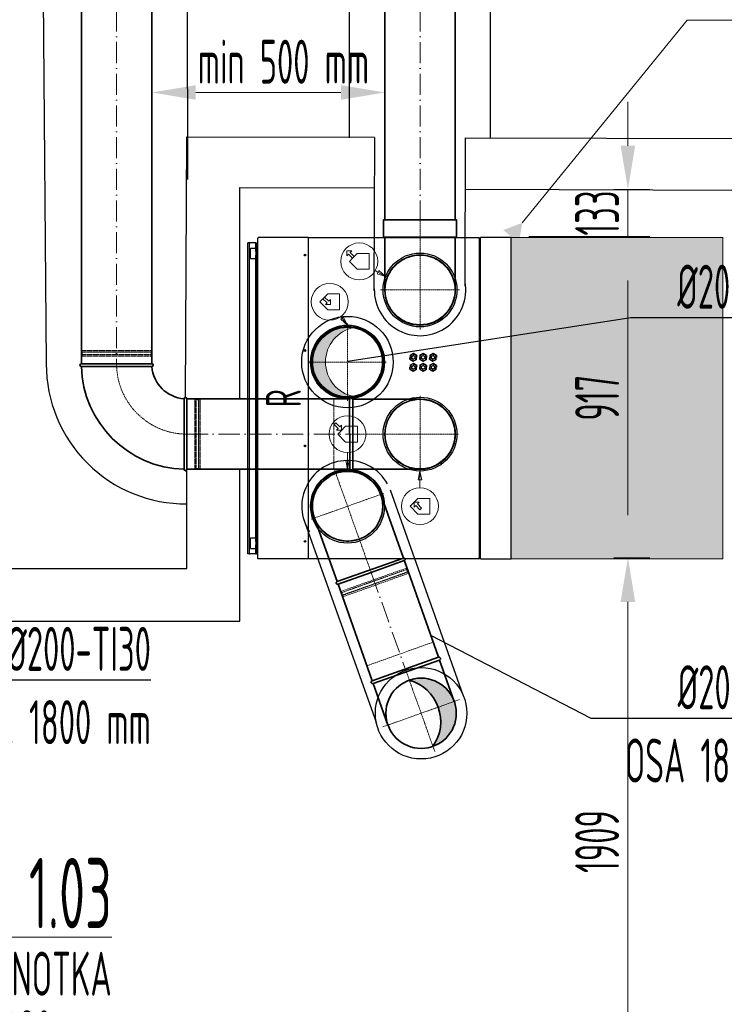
# Model space of a CAD drawing. Header units: millimetres. Extents: x 8221 to 89444, y -105166 to -5578.
# Tile 104 of 118: x 66126 to 68129, y -27874 to -25074. Entities that reach past the tile are written whole.
import ezdxf
from ezdxf.enums import TextEntityAlignment as Align

# ---------------------------------------------------------------- set-up
doc = ezdxf.new("R2010")
doc.units = ezdxf.units.MM
for name, pattern in [('ACAD_ISO02W100', [15, 12, -3]), ('ACAD_ISO10W100', [18, 12, -3, 0, -3]), ('phl_thick', [0])]:
    doc.linetypes.add(name, pattern=pattern)
for name, color, linetype, lineweight in [('UT_KOTY - DIMENZE', 7, 'Continuous', 5), ('VZT_01 SUP (PŘÍVOD) - OBRYS', 5, 'Continuous', 35), ('VZT_02 SUP (PŘÍVOD) - OSA', 5, 'ACAD_ISO10W100', 5), ('VZT_04 SUP (PŘÍVOD) - SKRYTÉ', 5, 'ACAD_ISO02W100', 5), ('VZT_05 ETA (ODVOD) - OBRYS', 6, 'Continuous', 35), ('VZT_06 ETA (ODVOD) - OSA', 6, 'ACAD_ISO10W100', 5), ('VZT_08 ETA (ODVOD) - SKRYTÉ', 6, 'ACAD_ISO02W100', 5), ('VZT_09 ODA (SÁNÍ) - OBRYS', 3, 'Continuous', 35), ('VZT_10 ODA (SÁNÍ) - OSA', 3, 'ACAD_ISO10W100', 5), ('VZT_13 EHA (VÝFUK) - OBRYS', 14, 'Continuous', 35), ('VZT_14 EHA (VÝFUK) - OSA', 14, 'ACAD_ISO10W100', 5), ('VZT_16 EHA (VÝFUK) - SKRYTÉ', 14, 'ACAD_ISO02W100', 5), ('VZT_21 ZAŘÍZENÍ - OBRYS', 1, 'Continuous', 30), ('VZT_22 ZAŘÍZENÍ - DETAIL', 8, 'Continuous', 5), ('VZT_23 ZAŘÍZENÍ - SERVISNÍ PROSTOR', 8, 'Continuous', 5), ('VZT_50 POPIS - OBECNE', 7, 'Continuous', 13), ('VZT_60_KOTY - DIMENZE', 7, 'Continuous', 5)]:
    doc.layers.add(name, color=color, linetype=linetype, lineweight=lineweight)
doc.layers.add('VZT_07 ETA (ODVOD) - NETISK', color=8, linetype='ACAD_ISO02W100', lineweight=5, plot=False)
doc.layers.add('VZT_15 EHA (VÝFUK) - NETISK', color=8, linetype='ACAD_ISO02W100', lineweight=5, plot=False)
doc.layers.add('VZT_IZOLACE - TEPELNÁ', color=6, linetype='IZOLACE TEPELNA')
doc.styles.add('EVORA_125', font='isocp.shx', dxfattribs={"width": 0.6, "height": 125})
doc.styles.add('ISOCP 2.5', font='isocp.shx', dxfattribs={"width": 0.6, "height": 2.5})
doc.styles.add('ISOCP 4.0', font='isocp.shx', dxfattribs={"width": 0.6, "height": 4})
doc.styles.add('JS', font='isocp.shx', dxfattribs={"width": 0.6, "height": 125})
doc.styles.get("Standard").update_dxf_attribs({"font": 'arial.ttf'})
doc.linetypes.add('IZOLACE TEPELNA', pattern='A,12.7,-1.5,["T",Standard,S=2.54,R=0,X=0,Y=-1.27],-3', length=17.2)

# ---------------------------------------------------------------- blocks, each defined once
blk = doc.blocks.new('_DatumFilled')
at = {"color": 0}
blk.add_solid([(0, 0.577), (-1, 0), (0, -0.577)], dxfattribs=at)

msp = doc.modelspace()

# ---------------------------------------------------------------- hatches: boundary and pattern name
at = {"layer": 'VZT_09 ODA (SÁNÍ) - OBRYS', "lineweight": 5}
h = msp.add_hatch(color=256, dxfattribs=at)
h.dxf.hatch_style = 1
h.paths.add_polyline_path([(66957.6, -26047.2, 0.470601), (67076.4, -26145.5, -0.82717), (67076.4, -25949, 0.470601)])
at = {"layer": 'VZT_13 EHA (VÝFUK) - OBRYS'}
h = msp.add_hatch(color=256, dxfattribs=at)
h.dxf.hatch_style = 1
h.paths.add_polyline_path([(67300.6, -27140.2, 0.242708), (67315.6, -27028.7), (67361.2, -27012.4, -0.414214)])
h.paths.add_polyline_path([(67361.2, -27012.4), (67315.6, -27028.7, 0.242708), (67233.4, -26951.8, -0.414214)])
at = {"layer": 'VZT_23 ZAŘÍZENÍ - SERVISNÍ PROSTOR'}
h = msp.add_hatch(color=256, dxfattribs=at)
h.dxf.hatch_style = 1
h.paths.add_polyline_path([(67522.9, -25693), (67522.9, -26607.2), (68124.6, -26607.2), (68124.6, -25693)])

# ---------------------------------------------------------------- linework, layer by layer
for p, q in [((66597.5, -26148.3), (66601.3, -25406.5)), ((66601.3, -25406.5), (67134.8, -25408.1)), ((67392.7, -25409.4), (68599.3, -25413)), ((66751.3, -26152.2), (66751.3, -25551)), ((66751.3, -25551), (67134.4, -25552.1)), ((67392.2, -25555.8), (68448.9, -25559)), ((66601.3, -26634.1), (66601.3, -26351.2)), ((66751.3, -26784.1), (66751.3, -26352.2)), ((65389.9, -26634.1), (66601.3, -26634.1)), ((66601.3, -26634.1), (66601.3, -26634.1)), ((65389.9, -26784.1), (66751.3, -26784.1))]:
    msp.add_line(p, q)
msp.add_circle((67267, -27046), 100)
at = {"layer": 'UT_KOTY - DIMENZE'}
for p, q in [((67038.9, -25280.6), (66626.3, -25280.6)), ((67163.9, -25271.6), (67163.9, -25343.1)), ((66501.3, -25287.2), (66501.3, -25343.1)), ((67854.8, -25431.9), (67854.8, -25306.9)), ((67814.9, -25556.9), (67917.3, -25556.9)), ((67854.8, -25690.1), (67854.8, -25556.9)), ((67572.9, -25690.1), (67917.3, -25690.1)), ((67814.9, -25690.1), (67917.3, -25690.1)), ((67854.8, -26482.2), (67854.8, -25815.1)), ((67854.8, -25815.1), (67854.8, -25940.1)), ((67572.9, -26607.2), (67917.3, -26607.2)), ((67814.9, -26604.3, 0), (67917.3, -26604.3, 0)), ((67854.8, -28388.1, 0), (67854.8, -26729.3, 0))]:
    msp.add_line(p, q, dxfattribs=at)
for points in [[(66626.3, -25259.8), (66626.3, -25301.4), (66501.3, -25280.6)], [(67038.9, -25259.8), (67038.9, -25301.4), (67163.9, -25280.6)], [(67834, -25431.9), (67875.6, -25431.9), (67854.8, -25556.9)], [(67834, -25815.1), (67875.6, -25815.1), (67854.8, -25690.1)], [(67834, -25815.1), (67875.6, -25815.1), (67854.8, -25690.1)], [(67834, -26482.2), (67875.6, -26482.2), (67854.8, -26607.2)], [(67834, -26729.3, 0), (67875.6, -26729.3, 0), (67854.8, -26604.3, 0)]]:
    msp.add_solid(points, dxfattribs=at)
at = {"layer": 'VZT_01 SUP (PŘÍVOD) - OBRYS'}
for points in [[(67163.9, -25642.2), (67163.9, -24236.4)], [(67363.9, -25642.2), (67363.9, -24236.4)], [(67163.9, -25692.2), (67163.9, -25842.2)], [(67363.9, -25692.2), (67363.9, -25842.2)]]:
    msp.add_lwpolyline(points, dxfattribs=at)
msp.add_lwpolyline([(67163.9, -25692.2), (67363.9, -25692.2, 0.414214), (67367.9, -25688.2), (67367.9, -25643.2), (67159.9, -25643.2), (67159.9, -25688.2, 0.414214)], format="xyb", close=True, dxfattribs=at)
msp.add_arc((67263.9, -25842.2), 100, 180, 0, dxfattribs=at)
at = {"layer": 'VZT_02 SUP (PŘÍVOD) - OSA', "ltscale": 5}
msp.add_lwpolyline([(67263.9, -24236.4), (67263.9, -25642.2)], dxfattribs=at)
at = {"layer": 'VZT_02 SUP (PŘÍVOD) - OSA', "ltscale": 0.3}
for points in [[(67263.9, -25842.2), (67263.9, -25642.2)], [(67263.9, -25842.2), (67151.4, -25842.2)], [(67263.9, -25954.7), (67263.9, -25842.2)], [(67376.4, -25842.2), (67263.9, -25842.2)]]:
    msp.add_lwpolyline(points, dxfattribs=at)
at = {"layer": 'VZT_04 SUP (PŘÍVOD) - SKRYTÉ', "ltscale": 2}
msp.add_arc((67263.9, -25842.2), 100, 0, 180, dxfattribs=at)
at = {"layer": 'VZT_05 ETA (ODVOD) - OBRYS'}
for p, q in [((66301.3, -26052.2), (66501.3, -26052.2)), ((66401.4, -26060.2), (66301.3, -26060.2)), ((66601.3, -26152.2), (66601.3, -26352.2)), ((66593.3, -26252.2), (66593.3, -26352.2))]:
    msp.add_line(p, q, dxfattribs=at)
for points in [[(66301.3, -26053), (66301.3, -24236)], [(66501.3, -26053), (66501.3, -24236)], [(67063.9, -26152.2), (66601.3, -26152.2)], [(67063.8, -26152.3), (67063.9, -26352.3)], [(67072.8, -26152.3), (67072.9, -26352.3)], [(67072.8, -26152.3), (67263.8, -26152.3)], [(67063.9, -26352.2), (66601.3, -26352.2)], [(67072.9, -26352.3), (67263.9, -26352.2)]]:
    msp.add_lwpolyline(points, dxfattribs=at)
for centre, radius, start, end in [((66301.3, -26056.2), 4, 90, 270), ((66601.3, -26052.2), 300, 181.5281, 268.4719), ((66501.3, -26056.2), 4, 274.5812, 90), ((66601.3, -26052.2), 100, 184.5812, 265.4188), ((66597.3, -26152.2), 4, 0, 175.4188), ((67068.3, -26152.3), 4.5, 0.0232, 180.0232), ((67263.9, -26252.4), 100, 270.0232, 90.0232), ((66597.3, -26352.2), 4, 180, 0), ((67068.4, -26352.3), 4.5, 180.0232, 0.0232)]:
    msp.add_arc(centre, radius, start, end, dxfattribs=at)
for points, knots in [([(66401.4, -26060.2), (66414, -26060.2), (66426.5, -26060.2), (66450.4, -26060.2), (66461.5, -26060.2), (66480.3, -26060.2), (66487.9, -26060.2), (66498.4, -26060.2), (66501.3, -26060.2), (66501.6, -26060.2), (66501.6, -26060.2), (66501.6, -26060.2)], [157.533456, 157.533456, 157.533456, 157.533456, 195.393508, 195.393508, 234.551342, 234.551342, 273.721472, 273.721472, 312.806301, 312.806301, 315.294186, 315.294186, 315.294186, 315.294186]), ([(66593.3, -26151.9), (66593.3, -26151.9), (66593.3, -26154.1), (66593.3, -26163.1), (66593.3, -26170), (66593.3, -26187.8), (66593.3, -26198.5), (66593.3, -26222.3), (66593.3, -26235.1), (66593.3, -26249.5), (66593.3, -26250.8), (66593.3, -26252.2)], [315.294186, 315.294186, 315.294186, 315.294186, 351.735982, 351.735982, 390.710875, 390.710875, 429.832624, 429.832624, 468.991563, 468.991563, 473.053633, 473.053633, 473.053633, 473.053633])]:
    msp.add_open_spline(points, degree=3, knots=knots, dxfattribs=at)
at = {"layer": 'VZT_06 ETA (ODVOD) - OSA', "ltscale": 5}
for points in [[(66401.3, -24236), (66401.3, -26053)], [(66601.3, -26252.2), (67063.9, -26252.2)]]:
    msp.add_lwpolyline(points, dxfattribs=at)
at = {"layer": 'VZT_06 ETA (ODVOD) - OSA', "ltscale": 0.3}
msp.add_lwpolyline([(66601.3, -26252.2), (66601.3, -26252.2, -0.414214), (66401.3, -26052.2), (66401.3, -26052.2)], format="xyb", dxfattribs=at)
for points in [[(67263.9, -26252.2), (67263.8, -26142.2)], [(67063.9, -26252.3), (67263.9, -26252.2)], [(67263.9, -26252.2), (67373.9, -26252.2)], [(67263.9, -26252.2), (67263.9, -26362.2)]]:
    msp.add_lwpolyline(points, dxfattribs=at)
at = {"layer": 'VZT_07 ETA (ODVOD) - NETISK', "ltscale": 0.4}
for p, q in [((66501.3, -26018.7), (66301.3, -26018.7)), ((66301.3, -26018.7), (66301.3, -26019.2)), ((66501.3, -26019.2), (66301.3, -26019.2)), ((66501.3, -26026.2), (66301.3, -26026.2)), ((66301.3, -26026.2), (66301.3, -26026.7)), ((66501.3, -26026.7), (66301.3, -26026.7)), ((66500.3, -26014.2), (66302.3, -26014.2)), ((66302.3, -26014.2), (66302.3, -26018.2)), ((66500.3, -26018.2), (66302.3, -26018.2)), ((66500.3, -26030.2), (66302.3, -26030.2)), ((66302.3, -26030.2), (66302.3, -26052.2)), ((66303.3, -26018.2), (66303.3, -26018.7)), ((66303.3, -26019.2), (66303.3, -26026.2)), ((66303.3, -26026.7), (66303.3, -26030.2)), ((66499.3, -26018.2), (66499.3, -26018.7)), ((66499.3, -26019.2), (66499.3, -26026.2)), ((66499.3, -26026.7), (66499.3, -26030.2)), ((66500.3, -26014.2), (66500.3, -26018.2)), ((66500.3, -26030.2), (66500.3, -26052.2)), ((66501.3, -26018.7), (66501.3, -26019.2)), ((66501.3, -26026.2), (66501.3, -26026.7)), ((66601.3, -26153.2), (66623.3, -26153.2)), ((66623.3, -26153.2), (66623.3, -26351.2)), ((66626.8, -26152.2), (66626.8, -26352.2)), ((66626.8, -26152.2), (66627.3, -26152.2)), ((66627.3, -26152.2), (66627.3, -26352.2)), ((66634.3, -26152.2), (66634.3, -26352.2)), ((66634.3, -26152.2), (66634.8, -26152.2)), ((66634.8, -26152.2), (66634.8, -26352.2)), ((66635.3, -26153.2), (66635.3, -26351.2)), ((66635.3, -26153.2), (66639.3, -26153.2)), ((66639.3, -26153.2), (66639.3, -26351.2)), ((66623.3, -26154.2), (66626.8, -26154.2)), ((66627.3, -26154.2), (66634.3, -26154.2)), ((66634.8, -26154.2), (66635.3, -26154.2)), ((66601.3, -26351.2), (66623.3, -26351.2)), ((66623.3, -26350.2), (66626.8, -26350.2)), ((66626.8, -26352.2), (66627.3, -26352.2)), ((66627.3, -26350.2), (66634.3, -26350.2)), ((66634.3, -26352.2), (66634.8, -26352.2)), ((66634.8, -26350.2), (66635.3, -26350.2)), ((66635.3, -26351.2), (66639.3, -26351.2))]:
    msp.add_line(p, q, dxfattribs=at)
msp.add_lwpolyline([(67063.8, -26152.3), (67018.8, -26152.4), (67018.9, -26352.3), (67063.9, -26352.3)], dxfattribs=at)
at = {"layer": 'VZT_08 ETA (ODVOD) - SKRYTÉ', "ltscale": 2}
msp.add_arc((67263.9, -26252.4), 100, 90.0232, 270.0232, dxfattribs=at)
at = {"layer": 'VZT_09 ODA (SÁNÍ) - OBRYS'}
for radius in [104, 100]:
    msp.add_circle((67057.6, -26047.2), radius, dxfattribs=at)
at = {"layer": 'VZT_09 ODA (SÁNÍ) - OBRYS', "lineweight": 5}
msp.add_arc((67095.1, -26047.2), 100, 100.8069, 259.1931, dxfattribs=at)
at = {"layer": 'VZT_10 ODA (SÁNÍ) - OSA', "ltscale": 0.3}
for p in [(67057.6, -25937.2), (66947.6, -26047.2), (67057.6, -26157.2), (67167.6, -26047.2)]:
    msp.add_line(p, (67057.6, -26047.2), dxfattribs=at)
at = {"layer": 'VZT_13 EHA (VÝFUK) - OBRYS'}
for p, q in [((67216.5, -26604.5), (67152.1, -26423.8)), ((66963.7, -26491), (67028.2, -26671.7)), ((67216.5, -26604.5), (67028.2, -26671.7)), ((67125, -26645.6), (67219.2, -26612)), ((67030.9, -26679.2), (67125, -26645.6))]:
    msp.add_line(p, q, dxfattribs=at)
for points in [[(67315.4, -26883.9), (67219.3, -26612.3)], [(67126.9, -26950.6), (67030.8, -26679)], [(67316.2, -26886.2), (67127.8, -26953.4)], [(67319.2, -26894.7), (67130.9, -26961.8)], [(67361.2, -27012.4), (67319.2, -26894.7)], [(67172.8, -27079.6), (67130.9, -26961.8)]]:
    msp.add_lwpolyline(points, dxfattribs=at)
msp.add_circle((67267, -27046), 100, dxfattribs=at)
for centre, radius, start, end in [((67057.9, -26457.2), 104, 109.6278, 215.5702), ((67057.9, -26457.2), 104, 3.6855, 109.6278), ((67217.9, -26608.3), 4, 289.6278, 109.6278), ((67029.5, -26675.5), 4, 109.6278, 289.6278), ((67317.7, -26890.4), 4.5, 289.6278, 109.6278), ((67129.3, -26957.6), 4.5, 109.6278, 289.6278), ((67200, -27069.9), 122.7, 325.0585, 74.1972)]:
    msp.add_arc(centre, radius, start, end, dxfattribs=at)
msp.add_open_spline([(67152.1, -26423.7), (67151.6, -26422.3), (67151, -26420.9), (67149.8, -26417.9), (67149.1, -26416.4), (67147.7, -26413.4), (67147, -26411.9), (67145.4, -26409), (67144.6, -26407.5), (67142.9, -26404.6), (67142, -26403.2), (67140.1, -26400.4), (67139.1, -26399), (67137.2, -26396.4), (67136.2, -26395.1), (67134.1, -26392.6), (67133.1, -26391.4), (67131, -26389.1), (67129.9, -26388), (67127.7, -26385.7), (67126.5, -26384.6), (67124.1, -26382.4), (67122.8, -26381.3), (67120.2, -26379.1), (67118.9, -26378.1), (67116.2, -26376.1), (67114.8, -26375.1), (67112, -26373.3), (67110.6, -26372.4), (67107.8, -26370.7), (67106.4, -26369.9), (67103.5, -26368.4), (67102.1, -26367.7), (67099.3, -26366.3), (67097.9, -26365.7), (67094.9, -26364.5), (67093.4, -26363.9), (67090.3, -26362.7), (67088.7, -26362.2), (67085.5, -26361.2), (67083.9, -26360.8), (67080.7, -26360), (67079, -26359.6), (67075.7, -26358.9), (67074.1, -26358.7), (67070.8, -26358.2), (67069.2, -26358), (67066, -26357.7), (67064.4, -26357.6), (67061.4, -26357.4), (67059.8, -26357.4), (67056.6, -26357.3), (67054.9, -26357.4), (67051.7, -26357.5), (67050, -26357.6), (67046.7, -26358), (67045, -26358.2), (67041.7, -26358.7), (67040, -26358.9), (67036.7, -26359.6), (67035.1, -26360), (67031.9, -26360.8), (67030.3, -26361.2), (67027.3, -26362.1), (67025.8, -26362.6), (67024.3, -26363.2), (67022.9, -26363.7), (67021.4, -26364.2), (67018.4, -26365.5), (67016.9, -26366.1), (67013.9, -26367.5), (67012.4, -26368.3), (67009.5, -26369.8), (67008, -26370.7), (67005.1, -26372.4), (67003.7, -26373.3), (67000.9, -26375.1), (66999.6, -26376.1), (66996.9, -26378.1), (66995.6, -26379.1), (66993.2, -26381.1), (66992, -26382.1), (66989.7, -26384.2), (66988.5, -26385.3), (66986.3, -26387.6), (66985.1, -26388.7), (66982.9, -26391.2), (66981.8, -26392.4), (66979.7, -26395), (66978.7, -26396.3), (66976.6, -26399), (66975.7, -26400.4), (66973.8, -26403.2), (66972.9, -26404.6), (66971.2, -26407.4), (66970.4, -26408.9), (66968.9, -26411.7), (66968.2, -26413.1), (66966.9, -26415.9), (66966.2, -26417.3), (66965, -26420.3), (66964.4, -26421.8), (66963.3, -26424.9), (66962.8, -26426.5), (66961.8, -26429.7), (66961.3, -26431.3), (66960.5, -26434.6), (66960.2, -26436.2), (66959.5, -26439.5), (66959.2, -26441.2), (66958.7, -26444.4), (66958.5, -26446), (66958.2, -26449.2), (66958.1, -26450.8), (66958, -26453.9), (66957.9, -26455.5), (66957.9, -26458.7), (66957.9, -26460.3), (66958.1, -26463.6), (66958.2, -26465.3), (66958.5, -26468.6), (66958.7, -26470.3), (66959.2, -26473.6), (66959.5, -26475.3), (66960.2, -26478.6), (66960.5, -26480.2), (66961.3, -26483.4), (66961.8, -26485), (66962.7, -26488), (66963.2, -26489.5), (66963.7, -26490.9)], degree=3, knots=[-148.058014, -148.058014, -148.058014, -148.058014, -143.505913, -143.505913, -138.87378, -138.87378, -134.241647, -134.241647, -129.609514, -129.609514, -124.977381, -124.977381, -120.345248, -120.345248, -115.713115, -115.713115, -111.080982, -111.080982, -106.451331, -106.451331, -101.82168, -101.82168, -97.192029, -97.192029, -92.562378, -92.562378, -87.932727, -87.932727, -83.303076, -83.303076, -78.673425, -78.673425, -74.043774, -74.043774, -69.415617, -69.415617, -64.787461, -64.787461, -60.159305, -60.159305, -55.531148, -55.531148, -50.902992, -50.902992, -46.274836, -46.274836, -41.646679, -41.646679, -37.018523, -37.018523, -32.391208, -32.391208, -27.763892, -27.763892, -23.136577, -23.136577, -18.509262, -18.509262, -13.881946, -13.881946, -9.254631, -9.254631, -4.627315, -4.627315, 0, 0, 0, 4.627315, 4.627315, 9.254631, 9.254631, 13.881946, 13.881946, 18.509262, 18.509262, 23.136577, 23.136577, 27.763892, 27.763892, 32.391208, 32.391208, 37.018523, 37.018523, 41.646679, 41.646679, 46.274836, 46.274836, 50.902992, 50.902992, 55.531148, 55.531148, 60.159305, 60.159305, 64.787461, 64.787461, 69.415617, 69.415617, 74.043774, 74.043774, 78.673425, 78.673425, 83.303076, 83.303076, 87.932727, 87.932727, 92.562378, 92.562378, 97.192029, 97.192029, 101.82168, 101.82168, 106.451331, 106.451331, 111.080982, 111.080982, 115.713115, 115.713115, 120.345248, 120.345248, 124.977381, 124.977381, 129.609514, 129.609514, 134.241647, 134.241647, 138.87378, 138.87378, 143.505913, 143.505913, 148.058014, 148.058014, 148.058014, 148.058014], dxfattribs=at)
for points in [[(67152.1, -26423.8), (67152.1, -26423.8), (67152.1, -26423.8), (67152.1, -26423.7)], [(66963.7, -26490.9), (66963.7, -26490.9), (66963.7, -26491), (66963.7, -26491)]]:
    msp.add_open_spline(points, degree=3, dxfattribs=at)
at = {"layer": 'VZT_14 EHA (VÝFUK) - OSA', "ltscale": 0.3}
for points in [[(67125, -26645.6), (67019.6, -26349.9)], [(66954.3, -26494.2), (67161.5, -26420.3)], [(67267, -27046), (67222, -26919.8)], [(67376.3, -27007), (67267, -27046)], [(67157.8, -27085), (67267, -27046)], [(67306, -27155.2), (67267, -27046)]]:
    msp.add_lwpolyline(points, dxfattribs=at)
at = {"layer": 'VZT_14 EHA (VÝFUK) - OSA', "ltscale": 5}
msp.add_lwpolyline([(67125, -26645.6), (67221.1, -26917.3)], dxfattribs=at)
at = {"layer": 'VZT_15 EHA (VÝFUK) - NETISK', "ltscale": 0.4}
for p, q in [((67225.7, -26633.1), (67218.3, -26612.4)), ((67225.7, -26633.1), (67132.4, -26666.3)), ((67227.8, -26636.1), (67133.6, -26669.6)), ((67228, -26636.5), (67133.8, -26670.1)), ((67230.3, -26643.1), (67136.1, -26676.7)), ((67230.5, -26643.6), (67136.3, -26677.2)), ((67229.7, -26644.4), (67136.5, -26677.7)), ((67231.1, -26648.2), (67137.8, -26681.4)), ((67225.9, -26636.7), (67224.7, -26633.4)), ((67228.4, -26643.8), (67226.1, -26637.2)), ((67228, -26636.5), (67227.8, -26636.1)), ((67228.8, -26644.7), (67228.6, -26644.3)), ((67231.1, -26648.2), (67229.7, -26644.4)), ((67230.5, -26643.6), (67230.3, -26643.1)), ((67039.2, -26699.6), (67031.8, -26678.9)), ((67132.4, -26666.3), (67039.2, -26699.6)), ((67133.6, -26669.6), (67039.4, -26703.2)), ((67133.8, -26670.1), (67039.6, -26703.7)), ((67136.1, -26676.7), (67041.9, -26710.3)), ((67136.3, -26677.2), (67042.1, -26710.8)), ((67136.5, -26677.7), (67043.2, -26710.9)), ((67137.8, -26681.4), (67044.6, -26714.7)), ((67039.6, -26703.7), (67039.4, -26703.2)), ((67041.3, -26702.6), (67040.1, -26699.3)), ((67043.8, -26709.6), (67041.5, -26703)), ((67042.1, -26710.8), (67041.9, -26710.3)), ((67044.6, -26714.7), (67043.2, -26710.9)), ((67044.2, -26710.6), (67044, -26710.1))]:
    msp.add_line(p, q, dxfattribs=at)
msp.add_lwpolyline([(67316.2, -26886.2), (67301.1, -26843.8), (67112.7, -26911), (67127.8, -26953.4)], dxfattribs=at)
at = {"layer": 'VZT_16 EHA (VÝFUK) - SKRYTÉ', "ltscale": 0.1}
msp.add_open_spline([(67152, -26423.6), (67152.5, -26425), (67153, -26426.5), (67153.9, -26429.5), (67154.4, -26431.1), (67155.2, -26434.3), (67155.6, -26435.9), (67156.2, -26439.2), (67156.5, -26440.9), (67157, -26444.2), (67157.2, -26445.9), (67157.5, -26449.2), (67157.6, -26450.9), (67157.8, -26454.2), (67157.8, -26455.8), (67157.8, -26459), (67157.8, -26460.6), (67157.6, -26463.7), (67157.5, -26465.3), (67157.2, -26468.5), (67157, -26470.1), (67156.5, -26473.3), (67156.2, -26475), (67155.6, -26478.3), (67155.2, -26479.9), (67154.4, -26483.2), (67153.9, -26484.8), (67153, -26488), (67152.4, -26489.6), (67151.3, -26492.7), (67150.7, -26494.2), (67149.5, -26497.2), (67148.8, -26498.6), (67147.5, -26501.4), (67146.8, -26502.8), (67145.3, -26505.6), (67144.5, -26507.1), (67142.8, -26509.9), (67141.9, -26511.3), (67140.1, -26514.1), (67139.1, -26515.5), (67137.1, -26518.2), (67136, -26519.5), (67133.9, -26522.1), (67132.8, -26523.3), (67130.6, -26525.8), (67129.5, -26526.9), (67127.2, -26529.2), (67126, -26530.3), (67123.8, -26532.4), (67122.6, -26533.4), (67120.1, -26535.4), (67118.8, -26536.4), (67116.2, -26538.4), (67114.8, -26539.4), (67112, -26541.2), (67110.6, -26542.1), (67107.7, -26543.8), (67106.2, -26544.7), (67103.3, -26546.2), (67101.8, -26547), (67098.8, -26548.4), (67097.3, -26549), (67094.3, -26550.3), (67092.9, -26550.8), (67091.4, -26551.3), (67090, -26551.9), (67088.5, -26552.4), (67085.4, -26553.3), (67083.8, -26553.7), (67080.6, -26554.5), (67079, -26554.9), (67075.7, -26555.5), (67074.1, -26555.8), (67070.7, -26556.3), (67069.1, -26556.5), (67065.7, -26556.8), (67064.1, -26557), (67060.8, -26557.1), (67059.1, -26557.2), (67055.9, -26557.1), (67054.4, -26557.1), (67051.3, -26556.9), (67049.7, -26556.8), (67046.5, -26556.5), (67044.9, -26556.3), (67041.6, -26555.8), (67040, -26555.6), (67036.7, -26554.9), (67035.1, -26554.5), (67031.8, -26553.7), (67030.2, -26553.3), (67027, -26552.3), (67025.4, -26551.8), (67022.3, -26550.6), (67020.8, -26550), (67017.8, -26548.8), (67016.4, -26548.2), (67013.6, -26546.8), (67012.2, -26546.1), (67009.3, -26544.6), (67007.9, -26543.8), (67005.1, -26542.1), (67003.7, -26541.2), (67000.9, -26539.4), (66999.5, -26538.4), (66996.8, -26536.4), (66995.5, -26535.4), (66992.9, -26533.2), (66991.7, -26532.1), (66989.2, -26529.9), (66988, -26528.8), (66985.8, -26526.5), (66984.7, -26525.4), (66982.6, -26523.1), (66981.6, -26521.9), (66979.6, -26519.4), (66978.5, -26518.1), (66976.6, -26515.5), (66975.6, -26514.1), (66973.8, -26511.3), (66972.9, -26509.9), (66971.1, -26507), (66970.3, -26505.5), (66968.7, -26502.6), (66968, -26501.1), (66966.6, -26498.1), (66965.9, -26496.6), (66964.7, -26493.6), (66964.2, -26492.2), (66963.6, -26490.8)], degree=3, knots=[-148.058014, -148.058014, -148.058014, -148.058014, -143.505913, -143.505913, -138.87378, -138.87378, -134.241647, -134.241647, -129.609514, -129.609514, -124.977381, -124.977381, -120.345248, -120.345248, -115.713115, -115.713115, -111.080982, -111.080982, -106.451331, -106.451331, -101.82168, -101.82168, -97.192029, -97.192029, -92.562378, -92.562378, -87.932727, -87.932727, -83.303076, -83.303076, -78.673425, -78.673425, -74.043774, -74.043774, -69.415617, -69.415617, -64.787461, -64.787461, -60.159305, -60.159305, -55.531148, -55.531148, -50.902992, -50.902992, -46.274836, -46.274836, -41.646679, -41.646679, -37.018523, -37.018523, -32.391208, -32.391208, -27.763892, -27.763892, -23.136577, -23.136577, -18.509262, -18.509262, -13.881946, -13.881946, -9.254631, -9.254631, -4.627315, -4.627315, 0, 0, 0, 4.627315, 4.627315, 9.254631, 9.254631, 13.881946, 13.881946, 18.509262, 18.509262, 23.136577, 23.136577, 27.763892, 27.763892, 32.391208, 32.391208, 37.018523, 37.018523, 41.646679, 41.646679, 46.274836, 46.274836, 50.902992, 50.902992, 55.531148, 55.531148, 60.159305, 60.159305, 64.787461, 64.787461, 69.415617, 69.415617, 74.043774, 74.043774, 78.673425, 78.673425, 83.303076, 83.303076, 87.932727, 87.932727, 92.562378, 92.562378, 97.192029, 97.192029, 101.82168, 101.82168, 106.451331, 106.451331, 111.080982, 111.080982, 115.713115, 115.713115, 120.345248, 120.345248, 124.977381, 124.977381, 129.609514, 129.609514, 134.241647, 134.241647, 138.87378, 138.87378, 143.505913, 143.505913, 148.058014, 148.058014, 148.058014, 148.058014], dxfattribs=at)
at = {"layer": 'VZT_21 ZAŘÍZENÍ - OBRYS'}
for p, q in [((66802.9, -26605.5), (66802.9, -25694.7)), ((66945.9, -25693), (66804.6, -25693)), ((66945.9, -25693), (66945.9, -26607.2)), ((66946.1, -25694.7), (66945.9, -25694.7)), ((66946.1, -25693), (67430.8, -25693)), ((66946.1, -25693), (66946.1, -25694.7)), ((67430.8, -25693), (67430.8, -25693.6)), ((67430.9, -25693), (67431.8, -25693)), ((67431.8, -25693), (67431.8, -26607.2)), ((67433.9, -25696.2), (67431.8, -25696.2)), ((67433.9, -26604.8), (67433.9, -25696)), ((67435.5, -25694.5), (67435.4, -25694.5)), ((67435.5, -26607.2), (67435.5, -25693)), ((66796.6, -25708), (66774.4, -25708)), ((66774.4, -26592.2), (66774.4, -25708)), ((66778.9, -26592.2), (66778.9, -25708)), ((66779.4, -25708), (66781.4, -25708)), ((66782.2, -25708), (66781.4, -25708)), ((66781.9, -25752.5), (66781.9, -25723.5)), ((66782.4, -25723), (66796.4, -25723)), ((66797.4, -25708), (66796.6, -25708)), ((66796.9, -25723.5), (66796.9, -25752.5)), ((66797.4, -25733), (66797.4, -25708)), ((66797.4, -25708), (66799.4, -25708)), ((66797.4, -25733), (66797.4, -25734)), ((66797.4, -25733), (66799.4, -25733)), ((66799.4, -25730.5), (66799.4, -25708)), ((66799.4, -25745.5), (66799.4, -25730.5)), ((66800.9, -25730.5), (66799.4, -25730.5)), ((66800.9, -25713), (66802.9, -25713)), ((66800.9, -25763), (66800.9, -25713)), ((66782.4, -25753), (66796.4, -25753)), ((66796.9, -25734), (66799.4, -25734)), ((66796.9, -25742), (66799.4, -25742)), ((66797.4, -25742), (66797.4, -25743)), ((66799.4, -25743), (66797.4, -25743)), ((66797.4, -26557.2), (66797.4, -25743)), ((66800.9, -25745.5), (66799.4, -25745.5)), ((66799.4, -26554.7), (66799.4, -25745.5)), ((66800.9, -25763), (66802.9, -25763)), ((67235.4, -26028.4), (67235.2, -26039.4)), ((67235.2, -26039.3), (67235.3, -26033.9)), ((67235.2, -26039.4), (67239.2, -26037.1)), ((67235.2, -26039.3), (67235.2, -26039.3)), ((67235.2, -26039.4), (67244.6, -26045)), ((67245, -26023.1), (67235.4, -26028.4)), ((67235.4, -26028.4), (67240.2, -26025.7)), ((67235.4, -26028.4), (67239.3, -26030.8)), ((67235.4, -26028.4), (67235.4, -26028.4)), ((67244.6, -26045), (67254.2, -26039.7)), ((67244.6, -26045), (67244.6, -26040.4)), ((67245, -26023.1), (67244.9, -26027.7)), ((67254.4, -26028.7), (67245, -26023.1)), ((67245, -26023.1), (67249.7, -26025.9)), ((67245, -26023.1), (67245, -26023.1)), ((67254.2, -26039.7), (67249.4, -26042.4)), ((67254.2, -26039.7), (67250.2, -26037.3)), ((67254.4, -26028.7), (67250.3, -26031)), ((67254.2, -26039.7), (67254.4, -26028.7)), ((67254.2, -26039.7), (67254.2, -26039.7)), ((67254.4, -26028.8), (67254.3, -26034.2)), ((67254.4, -26028.8), (67254.4, -26028.8)), ((67263.4, -26028.4), (67263.2, -26039.4)), ((67263.2, -26039.3), (67263.3, -26033.9)), ((67263.2, -26039.4), (67267.2, -26037.1)), ((67263.2, -26039.3), (67263.2, -26039.3)), ((67263.2, -26039.4), (67272.6, -26045)), ((67273, -26023.1), (67263.4, -26028.4)), ((67263.4, -26028.4), (67268.2, -26025.7)), ((67263.4, -26028.4), (67267.3, -26030.8)), ((67263.4, -26028.4), (67263.4, -26028.4)), ((67272.6, -26045), (67282.2, -26039.7)), ((67272.6, -26045), (67272.6, -26040.4)), ((67273, -26023.1), (67272.9, -26027.7)), ((67282.4, -26028.7), (67273, -26023.1)), ((67273, -26023.1), (67277.7, -26025.9)), ((67273, -26023.1), (67273, -26023.1)), ((67282.2, -26039.7), (67277.4, -26042.4)), ((67282.2, -26039.7), (67278.2, -26037.3)), ((67282.4, -26028.7), (67278.3, -26031)), ((67282.2, -26039.7), (67282.4, -26028.7)), ((67282.2, -26039.7), (67282.2, -26039.7)), ((67282.4, -26028.8), (67282.3, -26034.2)), ((67282.4, -26028.8), (67282.4, -26028.8)), ((67291.4, -26028.4), (67291.2, -26039.4)), ((67291.2, -26039.3), (67291.3, -26033.9)), ((67291.2, -26039.4), (67295.2, -26037.1)), ((67291.2, -26039.3), (67291.2, -26039.3)), ((67291.2, -26039.4), (67300.6, -26045)), ((67301, -26023.1), (67291.4, -26028.4)), ((67291.4, -26028.4), (67296.2, -26025.7)), ((67291.4, -26028.4), (67295.3, -26030.8)), ((67291.4, -26028.4), (67291.4, -26028.4)), ((67300.6, -26045), (67310.2, -26039.7)), ((67300.6, -26045), (67300.6, -26040.4)), ((67301, -26023.1), (67300.9, -26027.7)), ((67310.4, -26028.7), (67301, -26023.1)), ((67301, -26023.1), (67305.7, -26025.9)), ((67301, -26023.1), (67301, -26023.1)), ((67310.2, -26039.7), (67305.4, -26042.4)), ((67310.2, -26039.7), (67306.2, -26037.3)), ((67310.4, -26028.7), (67306.3, -26031)), ((67310.2, -26039.7), (67310.4, -26028.7)), ((67310.2, -26039.7), (67310.2, -26039.7)), ((67310.4, -26028.8), (67310.3, -26034.2)), ((67310.4, -26028.8), (67310.4, -26028.8)), ((67235.4, -26056.4), (67235.2, -26067.4)), ((67235.2, -26067.3), (67235.3, -26061.9)), ((67235.2, -26067.4), (67239.2, -26065.1)), ((67235.2, -26067.3), (67235.2, -26067.3)), ((67235.2, -26067.4), (67244.6, -26073)), ((67245, -26051.1), (67235.4, -26056.4)), ((67235.4, -26056.4), (67240.2, -26053.7)), ((67235.4, -26056.4), (67239.3, -26058.8)), ((67235.4, -26056.4), (67235.4, -26056.4)), ((67244.5, -26045), (67239.9, -26042.2)), ((67244.6, -26045), (67244.5, -26045)), ((67244.6, -26073), (67254.2, -26067.7)), ((67244.6, -26073), (67244.6, -26068.4)), ((67245, -26051.1), (67244.9, -26055.7)), ((67254.4, -26056.7), (67245, -26051.1)), ((67245, -26051.1), (67249.7, -26053.9)), ((67245, -26051.1), (67245, -26051.1)), ((67254.2, -26067.7), (67249.4, -26070.4)), ((67254.2, -26067.7), (67250.2, -26065.3)), ((67254.4, -26056.7), (67250.3, -26059)), ((67254.2, -26067.7), (67254.4, -26056.7)), ((67254.2, -26067.7), (67254.2, -26067.7)), ((67254.4, -26056.8), (67254.3, -26062.2)), ((67254.4, -26056.8), (67254.4, -26056.8)), ((67263.4, -26056.4), (67263.2, -26067.4)), ((67263.2, -26067.3), (67263.3, -26061.9)), ((67263.2, -26067.4), (67267.2, -26065.1)), ((67263.2, -26067.3), (67263.2, -26067.3)), ((67263.2, -26067.4), (67272.6, -26073)), ((67273, -26051.1), (67263.4, -26056.4)), ((67263.4, -26056.4), (67268.2, -26053.7)), ((67263.4, -26056.4), (67267.3, -26058.8)), ((67263.4, -26056.4), (67263.4, -26056.4)), ((67272.5, -26045), (67267.9, -26042.2)), ((67272.6, -26045), (67272.5, -26045)), ((67272.6, -26073), (67282.2, -26067.7)), ((67272.6, -26073), (67272.6, -26068.4)), ((67273, -26051.1), (67272.9, -26055.7)), ((67282.4, -26056.7), (67273, -26051.1)), ((67273, -26051.1), (67277.7, -26053.9)), ((67273, -26051.1), (67273, -26051.1)), ((67282.2, -26067.7), (67277.4, -26070.4)), ((67282.2, -26067.7), (67278.2, -26065.3)), ((67282.4, -26056.7), (67278.3, -26059)), ((67282.2, -26067.7), (67282.4, -26056.7)), ((67282.2, -26067.7), (67282.2, -26067.7)), ((67282.4, -26056.8), (67282.3, -26062.2)), ((67282.4, -26056.8), (67282.4, -26056.8)), ((67291.4, -26056.4), (67291.2, -26067.4)), ((67291.2, -26067.3), (67291.3, -26061.9)), ((67291.2, -26067.4), (67295.2, -26065.1)), ((67291.2, -26067.3), (67291.2, -26067.3)), ((67291.2, -26067.4), (67300.6, -26073)), ((67301, -26051.1), (67291.4, -26056.4)), ((67291.4, -26056.4), (67296.2, -26053.7)), ((67291.4, -26056.4), (67295.3, -26058.8)), ((67291.4, -26056.4), (67291.4, -26056.4)), ((67300.5, -26045), (67295.9, -26042.2)), ((67300.6, -26045), (67300.5, -26045)), ((67300.6, -26073), (67310.2, -26067.7)), ((67300.6, -26073), (67300.6, -26068.4)), ((67301, -26051.1), (67300.9, -26055.7)), ((67310.4, -26056.7), (67301, -26051.1)), ((67301, -26051.1), (67305.7, -26053.9)), ((67301, -26051.1), (67301, -26051.1)), ((67310.2, -26067.7), (67305.4, -26070.4)), ((67310.2, -26067.7), (67306.2, -26065.3)), ((67310.4, -26056.7), (67306.3, -26059)), ((67310.2, -26067.7), (67310.4, -26056.7)), ((67310.2, -26067.7), (67310.2, -26067.7)), ((67310.4, -26056.8), (67310.3, -26062.2)), ((67310.4, -26056.8), (67310.4, -26056.8)), ((67244.5, -26073), (67239.9, -26070.2)), ((67244.6, -26073), (67244.5, -26073)), ((67272.5, -26073), (67267.9, -26070.2)), ((67272.6, -26073), (67272.5, -26073)), ((67300.5, -26073), (67295.9, -26070.2)), ((67300.6, -26073), (67300.5, -26073)), ((67047.9, -26358.7), (67067.8, -26358.7)), ((67047.9, -26358.7), (67067.8, -26358.7)), ((66800.9, -26537.2), (66802.9, -26537.2)), ((66800.9, -26587.2), (66800.9, -26537.2)), ((66781.9, -26576.7), (66781.9, -26547.7)), ((66782.4, -26547.2), (66796.4, -26547.2)), ((66796.9, -26547.7), (66796.9, -26576.7)), ((66796.9, -26558.2), (66799.4, -26558.2)), ((66796.9, -26566.2), (66799.4, -26566.2)), ((66797.4, -26557.2), (66797.4, -26558.2)), ((66797.4, -26557.2), (66799.4, -26557.2)), ((66797.4, -26566.2), (66797.4, -26567.2)), ((66799.4, -26567.2), (66797.4, -26567.2)), ((66797.4, -26592.2), (66797.4, -26567.2)), ((66799.4, -26569.7), (66799.4, -26554.7)), ((66800.9, -26554.7), (66799.4, -26554.7)), ((66800.9, -26569.7), (66799.4, -26569.7)), ((66799.4, -26592.2), (66799.4, -26569.7)), ((66796.6, -26592.2), (66774.4, -26592.2)), ((66779.4, -26592.2), (66781.4, -26592.2)), ((66782.2, -26592.2), (66781.4, -26592.2)), ((66782.4, -26577.2), (66796.4, -26577.2)), ((66797.4, -26592.2), (66796.6, -26592.2)), ((66797.4, -26592.2), (66799.4, -26592.2)), ((66800.9, -26587.2), (66802.9, -26587.2)), ((66945.9, -26607.2), (66804.6, -26607.2)), ((66945.9, -26605.5), (66946.1, -26605.5)), ((66946.1, -26605.5), (66946.1, -26607.2)), ((67430.8, -26607.2), (66946.1, -26607.2)), ((67430.8, -26606.7), (67430.8, -26607.2)), ((67430.9, -26607.2), (67431.8, -26607.2)), ((67433.9, -26604.2), (67431.8, -26604.2)), ((67434.6, -26606.2), (67434.6, -26605.8)), ((67434.6, -26606.2), (67435.2, -26606.2)), ((67435.5, -26606.3), (67435.4, -26606.3))]:
    msp.add_line(p, q, dxfattribs=at)
msp.add_lwpolyline([(67435.5, -26607.2), (67522.9, -26607.2), (67522.9, -25693), (67435.5, -25693)], dxfattribs=at)
for centre, radius in [((66936.9, -25743), 2.5), ((66936.9, -25743), 2.15), ((67263.9, -25842.2), 105), ((67263.9, -25842.2), 100), ((67263.9, -25842.2), 99), ((67057.9, -26047.2), 105), ((67057.9, -26047.2), 100), ((67057.9, -26047.2), 99), ((66936.9, -26014.4), 2.5), ((66936.9, -26014.4), 2.15), ((67244.8, -26034), 5), ((67272.8, -26034), 5), ((67300.8, -26034), 5), ((67244.8, -26062), 5), ((67272.8, -26062), 5), ((67300.8, -26062), 5), ((67263.9, -26252.2), 105), ((67263.9, -26252.2), 100), ((67263.9, -26252.2), 99), ((66936.9, -26285.8), 2.5), ((66936.9, -26285.8), 2.15), ((67057.9, -26457.2), 105), ((67057.9, -26457.2), 100), ((67057.9, -26457.2), 99), ((66936.9, -26557.2), 2.5), ((66936.9, -26557.2), 2.15)]:
    msp.add_circle(centre, radius, dxfattribs=at)
for centre, start, end in [((66782.4, -25723.5), 90, 180), ((66796.4, -25723.5), 0, 90), ((66782.4, -25752.5), 180, 270), ((66796.4, -25752.5), 270, 0), ((66782.4, -26547.7), 90, 180), ((66796.4, -26547.7), 0, 90), ((66782.4, -26576.7), 180, 270), ((66796.4, -26576.7), 270, 0)]:
    msp.add_arc(centre, 0.5, start, end, dxfattribs=at)
for points, knots in [([(66804.6, -25693), (66803.9, -25693.5), (66803.2, -25693.9), (66803, -25694.3), (66802.9, -25694.5), (66802.9, -25694.6), (66802.9, -25694.7)], [-1, -1, -1, -1, -0.2469362, -0.2469362, -0.2469362, 0, 0, 0, 0]), ([(66804, -25693.2), (66803.5, -25693.3), (66803.2, -25693.7), (66803, -25694.1), (66802.9, -25694.3), (66802.9, -25694.5), (66802.9, -25694.7)], [-0.7752376, -0.7752376, -0.7752376, -0.7752376, -0.2469362, -0.2469362, -0.2469362, 0, 0, 0, 0]), ([(67431.8, -25693), (67431.8, -25693.5), (67431.3, -25693.9), (67430.7, -25694.3), (67430.5, -25694.5), (67430.3, -25694.6), (67430.1, -25694.7)], [-1, -1, -1, -1, -0.246936, -0.246936, -0.246936, 0, 0, 0, 0]), ([(67430.1, -25694.7), (67430.4, -25694.2), (67430.8, -25693.7), (67430.9, -25693.2), (67430.9, -25693.2), (67430.9, -25693.1), (67430.9, -25693)], [0, 0, 0, 0, 0.909225, 0.909225, 0.909225, 1, 1, 1, 1]), ([(67430.6, -25693.2), (67430.5, -25693.3), (67430.4, -25693.7), (67430.2, -25694.1), (67430.2, -25694.3), (67430.1, -25694.5), (67430.1, -25694.7)], [-0.7752376, -0.7752376, -0.7752376, -0.7752376, -0.2469362, -0.2469362, -0.2469362, 0, 0, 0, 0]), ([(67435.4, -25694.5), (67434.8, -25694.9), (67434.2, -25695.3), (67434, -25695.7), (67433.9, -25695.8), (67433.9, -25695.9), (67433.9, -25696)], [-1, -1, -1, -1, -0.2229997, -0.2229997, -0.2229997, 0, 0, 0, 0]), ([(67434.7, -25694.7), (67434.4, -25694.8), (67434.1, -25695.2), (67434, -25695.5), (67433.9, -25695.7), (67433.9, -25695.9), (67433.9, -25696)], [-0.7311109, -0.7311109, -0.7311109, -0.7311109, -0.2229997, -0.2229997, -0.2229997, 0, 0, 0, 0]), ([(66804, -26607.1), (66803.5, -26607), (66803.2, -26606.6), (66803, -26606.2), (66802.9, -26606), (66802.9, -26605.8), (66802.9, -26605.5)], [-0.7752376, -0.7752376, -0.7752376, -0.7752376, -0.2469362, -0.2469362, -0.2469362, 0, 0, 0, 0]), ([(66804.6, -26607.2), (66803.9, -26606.8), (66803.2, -26606.4), (66803, -26606), (66802.9, -26605.8), (66802.9, -26605.7), (66802.9, -26605.5)], [-1, -1, -1, -1, -0.246936, -0.246936, -0.246936, 0, 0, 0, 0]), ([(67430.1, -26605.5), (67430.4, -26606.1), (67430.8, -26606.6), (67430.9, -26607.1), (67430.9, -26607.1), (67430.9, -26607.2), (67430.9, -26607.2)], [0, 0, 0, 0, 0.909225, 0.909225, 0.909225, 1, 1, 1, 1]), ([(67431.8, -26607.2), (67431.8, -26606.8), (67431.3, -26606.4), (67430.7, -26606), (67430.5, -26605.8), (67430.3, -26605.7), (67430.1, -26605.5)], [-1, -1, -1, -1, -0.246936, -0.246936, -0.246936, 0, 0, 0, 0]), ([(67430.6, -26607.1), (67430.5, -26607), (67430.4, -26606.6), (67430.2, -26606.2), (67430.2, -26606), (67430.1, -26605.8), (67430.1, -26605.5)], [-0.7752376, -0.7752376, -0.7752376, -0.7752376, -0.2469362, -0.2469362, -0.2469362, 0, 0, 0, 0]), ([(67434.6, -26606.1), (67434.3, -26605.9), (67434.1, -26605.7), (67434, -26605.4), (67433.9, -26605.2), (67433.9, -26605), (67433.9, -26604.8)], [-0.6418783, -0.6418783, -0.6418783, -0.6418783, -0.2229997, -0.2229997, -0.2229997, 0, 0, 0, 0]), ([(67435.4, -26606.3), (67434.8, -26606), (67434.2, -26605.6), (67434, -26605.2), (67433.9, -26605.1), (67433.9, -26605), (67433.9, -26604.8)], [-1, -1, -1, -1, -0.223, -0.223, -0.223, 0, 0, 0, 0])]:
    msp.add_open_spline(points, degree=3, knots=knots, dxfattribs=at)
for points in [[(66804.6, -25693), (66804.4, -25693), (66804.2, -25693.1), (66804, -25693.2)], [(67430.1, -25694.7), (67430.2, -25694.5), (67430.4, -25694.2), (67430.6, -25694)], [(67430.8, -25693), (67430.7, -25693), (67430.7, -25693.1), (67430.6, -25693.2)], [(67435.4, -25694.5), (67435.2, -25694.5), (67434.9, -25694.6), (67434.7, -25694.7)], [(66804.6, -26607.2), (66804.4, -26607.2), (66804.2, -26607.2), (66804, -26607.1)], [(67430.1, -26605.5), (67430.2, -26605.8), (67430.4, -26606.1), (67430.6, -26606.3)], [(67430.8, -26607.2), (67430.7, -26607.2), (67430.7, -26607.2), (67430.6, -26607.1)], [(67435.4, -26606.3), (67435.2, -26606.3), (67435, -26606.3), (67434.8, -26606.2)]]:
    msp.add_open_spline(points, degree=3, dxfattribs=at)
at = {"layer": 'VZT_22 ZAŘÍZENÍ - DETAIL'}
for p, q in [((67144.4, -25791.6), (67136.7, -25787.1)), ((67146.9, -25787.2), (67141.9, -25795.9)), ((67166.1, -25804.1), (67146.9, -25787.2)), ((67141.9, -25795.9), (67166.1, -25804.1)), ((67144.4, -25791.6), (67166.1, -25804.1)), ((67046.6, -25919.4), (67038.7, -25925.4)), ((67038.7, -25925.4), (67057.9, -25942.2)), ((67042.7, -25922.4), (67039, -25917.6)), ((67042.7, -25922.4), (67057.9, -25942.2)), ((67057.9, -25942.2), (67046.6, -25919.4)), ((67057.9, -26352.2), (67057.9, -26304.6)), ((67052.9, -26327.2), (67057.9, -26352.2)), ((67062.9, -26327.2), (67052.9, -26327.2)), ((67057.9, -26327.2), (67057.9, -26352.2)), ((67057.9, -26352.2), (67062.9, -26327.2)), ((67263.7, -26357.2), (67258.7, -26382.2)), ((67263.7, -26382.2), (67263.7, -26357.2)), ((67268.7, -26382.2), (67263.7, -26357.2)), ((67263.7, -26357.2), (67263.7, -26404.9)), ((67258.7, -26382.2), (67268.7, -26382.2))]:
    msp.add_line(p, q, dxfattribs=at)
for points in [[(67076.8, -25747.3), (67072.1, -25752), (67060.2, -25740.2), (67055.4, -25744.9), (67055.4, -25730.7), (67069.7, -25730.7), (67064.9, -25735.4)], [(67085.6, -25738.5), (67119.2, -25738.5), (67119.2, -25783.3), (67085.6, -25783.3), (67063.2, -25760.9), (67072.1, -25752)], [(66992.7, -25862.4), (67001.5, -25853.6), (67035.1, -25853.6), (67035.1, -25898.4), (67001.5, -25898.4), (66979.1, -25876)], [(66992.7, -25862.4), (66987.9, -25867.2), (66999.8, -25879.1), (66995.1, -25883.8), (67009.3, -25883.8), (67009.3, -25869.6), (67004.6, -25874.3)], [(67024.4, -26219.7), (67019.7, -26224.4), (67031.6, -26236.3), (67026.8, -26241), (67041.1, -26241), (67041.1, -26226.8), (67036.3, -26231.5)], [(67052.3, -26229.8), (67085.9, -26229.8), (67085.9, -26274.6), (67052.3, -26274.6), (67029.9, -26252.2), (67038.7, -26243.4)], [(67258.1, -26434.8), (67291.7, -26434.8), (67291.7, -26479.6), (67258.1, -26479.6), (67235.7, -26457.2), (67244.5, -26448.4)], [(67268.3, -26462.7), (67263.5, -26467.4), (67251.6, -26455.6), (67246.9, -26460.3), (67246.9, -26446), (67261.1, -26446), (67256.4, -26450.8)]]:
    msp.add_lwpolyline(points, close=True, dxfattribs=at)
for points in [[(67141.9, -25795.9), (67166.1, -25804.1), (67146.9, -25787.2), (67141.9, -25795.9)], [(67038.7, -25925.4), (67057.9, -25942.2), (67046.6, -25919.4), (67038.7, -25925.4)], [(67052.9, -26327.2), (67057.9, -26352.2), (67062.9, -26327.2), (67052.9, -26327.2)], [(67268.7, -26382.2), (67263.7, -26357.2), (67258.7, -26382.2), (67268.7, -26382.2)]]:
    msp.add_lwpolyline(points, dxfattribs=at)
for centre in [(67091.2, -25760.9), (67007.1, -25876), (67057.9, -26252.2), (67263.7, -26457.2)]:
    msp.add_circle(centre, 52.5, dxfattribs=at)
for points in [[(67141.9, -25795.9), (67166.1, -25804.1), (67146.9, -25787.2), (67141.9, -25795.9)], [(67038.7, -25925.4), (67057.9, -25942.2), (67046.6, -25919.4), (67038.7, -25925.4)], [(67052.9, -26327.2), (67057.9, -26352.2), (67062.9, -26327.2), (67052.9, -26327.2)], [(67268.7, -26382.2), (67263.7, -26357.2), (67258.7, -26382.2), (67268.7, -26382.2)]]:
    msp.add_solid(points, dxfattribs=at)
at = {"layer": 'VZT_23 ZAŘÍZENÍ - SERVISNÍ PROSTOR'}
msp.add_lwpolyline([(67522.8, -25693), (68124.6, -25693), (68124.6, -26607.2), (67522.9, -26607.2)], dxfattribs=at)
at = {"layer": 'VZT_50 POPIS - OBECNE'}
for points in [[(67554.4, -25651.3), (68023, -25075.2)], [(68023, -25075.2), (69243.8, -25075.2)], [(65166.8, -27682.5), (66387.5, -27682.5)]]:
    msp.add_lwpolyline(points, dxfattribs=at)
at = {"layer": 'VZT_60_KOTY - DIMENZE', "linetype": 'ByBlock', "lineweight": -2}
for p, q in [((67863.5, -25920.5), (67913.5, -25920.5)), ((67749.5, -27059.6), (67799.5, -27059.6))]:
    msp.add_line(p, q, dxfattribs=at)
for points in [[(67059.1, -26044.7), (67863.5, -25920.5)], [(67913.5, -25920.5), (68406, -25920.5)], [(67294.1, -26823.7), (67749.5, -27059.6)], [(65891.2, -26950.5), (66498.9, -26950.5)], [(67799.5, -27059.6), (68407.3, -27059.6)]]:
    msp.add_lwpolyline(points, dxfattribs=at)
at = {"layer": 'VZT_IZOLACE - TEPELNÁ', "ltscale": 0.5}
for p, q in [((67464.2, -25409.6), (67463.9, -24031.9)), ((66185.7, -24236), (66201.3, -26052.2)), ((66601.3, -24235.9), (66602.9, -25527.8)), ((67063.5, -25409.6), (67063.7, -24236)), ((67133.9, -25844.4), (67135.2, -25408.6)), ((67391.8, -25831), (67393, -25409.3)), ((67179.3, -26410.8), (67385.9, -26993.4)), ((67139.8, -27072.6), (66933.2, -26494.1))]:
    msp.add_line(p, q, dxfattribs=at)
for centre in [(67057.6, -26047.2), (67267, -27046)]:
    msp.add_circle(centre, 130, dxfattribs=at)
for centre, radius, start, end in [((67263.9, -25842.2), 130, 178.6976, 10.2569), ((66598.6, -26053.4), 397.3, 179.8311, 270.3967), ((67057.9, -26457.2), 130, 29.4675, 213.8807)]:
    msp.add_arc(centre, radius, start, end, dxfattribs=at)

# ---------------------------------------------------------------- block references
at = {"layer": 'VZT_50 POPIS - OBECNE', "linetype": 'phl_thick', "xscale": 50, "yscale": 50, "zscale": 50, "rotation": 230.8752350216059}
msp.add_blockref('_DatumFilled', (67522.9, -25690.1), dxfattribs=at)

# ---------------------------------------------------------------- texts
at = {"layer": 'UT_KOTY - DIMENZE', "insert": (66875.6, -25193.1), "char_height": 125, "attachment_point": 5, "style": 'ISOCP 2.5'}
msp.add_mtext('min 500 mm', dxfattribs=at)
at = {"layer": 'UT_KOTY - DIMENZE', "char_height": 125, "attachment_point": 5, "rotation": 90, "style": 'ISOCP 2.5'}
for s, insert in [('133', (67767.3, -25623.5)), ('917', (67767.3, -26148.7)), ('1909', (67767.3, -27410.8, 0))]:
    msp.add_mtext(s, dxfattribs=dict(at, insert=insert))
at = {"layer": 'VZT_22 ZAŘÍZENÍ - DETAIL', "style": 'JS', "width": 0.7}
msp.add_text('R', height=100, rotation=90, dxfattribs=at).set_placement((66875.2, -26150.1), align=Align.MIDDLE_CENTER)
at = {"layer": 'VZT_50 POPIS - OBECNE', "linetype": 'phl_thick', "char_height": 200, "attachment_point": 3, "line_spacing_factor": 0.8, "style": 'ISOCP 4.0'}
for s, insert in [('1.04\\P{\\H0.625x;REKUPERAČNÍ JEDNOTKA\\PHH = 880 mm\\PSH = 0 mm}', (69243.8, -24850.2)), ('1.03\\P{\\H0.625x;REKUPERAČNÍ JEDNOTKA\\PHH = 880 mm\\PSH = 0 mm}', (66387.5, -27457.5))]:
    msp.add_mtext(s, dxfattribs=dict(at, insert=insert))
at = {"layer": 'VZT_60_KOTY - DIMENZE', "linetype": 'phl_thick', "char_height": 125, "attachment_point": 3, "style": 'EVORA_125'}
for s, insert in [('%%C200-TI30', (68406, -25770.5)), ('%%C200-TI30\\POSA 1800\\~mm', (66498.9, -26800.5)), ('%%C200-TI30\\POSA 1800\\~mm', (68407.3, -26909.6))]:
    msp.add_mtext(s, dxfattribs=dict(at, insert=insert))

doc.saveas('drawing.dxf')
